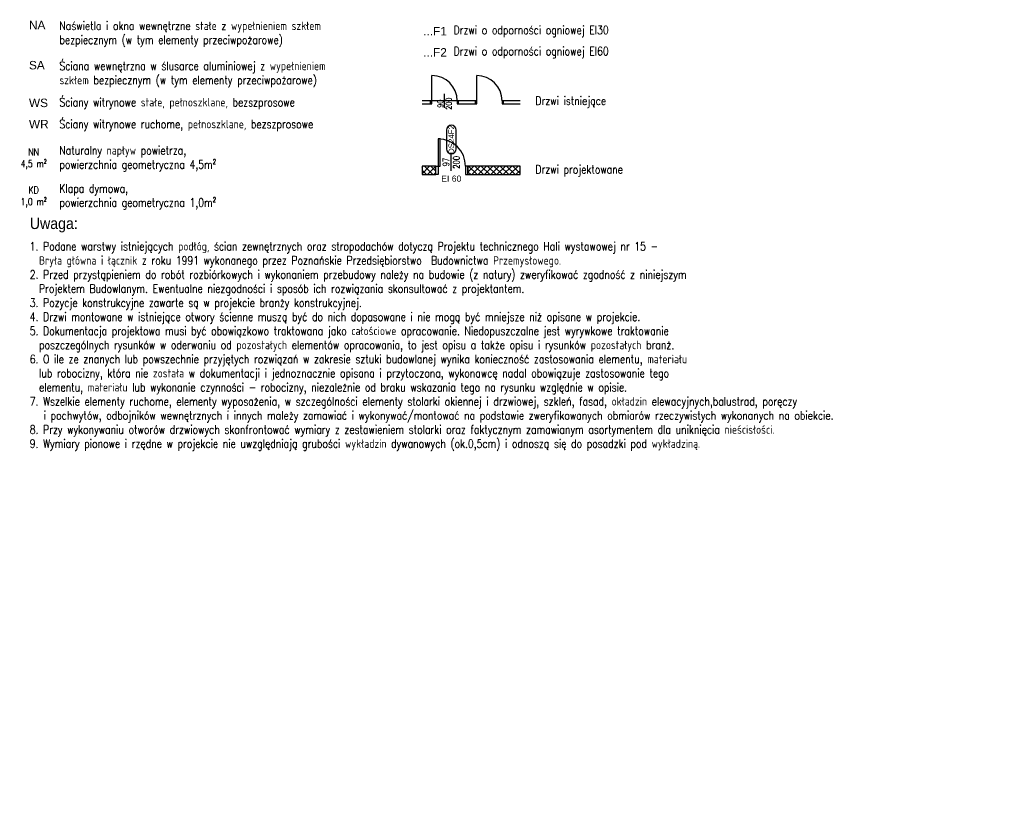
# Model space of a CAD drawing. Header units: centimetres. Extents: x -156440 to 298236, y -263599 to 81430.
# Tile 7 of 170: x 33699 to 68653, y -177996 to -150404. Entities that reach past the tile are written whole.
import ezdxf
from ezdxf.enums import TextEntityAlignment as Align

# ---------------------------------------------------------------- set-up
doc = ezdxf.new("R2010")
doc.units = ezdxf.units.CM
doc.header["$LTSCALE"] = 50
doc.layers.get('0').update_dxf_attribs({"color": 8})
for name, color, linetype in [('Legenda rzuty$0$ARCH_GK', 8, 'Continuous'), ('Legenda rzuty$0$ARCH_INFO_ETYK_DRZWI', 8, 'Continuous'), ('Legenda rzuty$0$ARCH_INFO_ETYK_DRZWI_IST', 8, 'Continuous'), ('Legenda rzuty$0$ARCH_INFO_ODDYMIANIE', 8, 'Continuous'), ('Legenda rzuty$0$ARCH_INFO_OPISY', 8, 'Continuous'), ('Legenda rzuty$0$ARCH_MUROWANE_IST', 8, 'Continuous'), ('Legenda rzuty$0$ARCH_ŚLUSARKA_DRZWI', 8, 'Continuous'), ('Legenda rzuty$0$ARCH_ŚLUSARKA_DRZWI_IST', 8, 'Continuous')]:
    doc.layers.add(name, color=color, linetype=linetype)
doc.layers.add('Legenda rzuty$0$ARCH_INFO_WYMIARY', color=8, linetype='Continuous', lineweight=9)
doc.styles.add('Legenda rzuty$0$Arial', font='ARIAL.TTF')
doc.styles.add('Legenda rzuty$0$Romans', font='Romans.shx', dxfattribs={"width": 0.8})
doc.styles.add('Legenda rzuty$0$ROMANS-50-CM', font='romans.shx', dxfattribs={"width": 0.8, "height": 10})
doc.styles.add('Legenda rzuty$0$wymiary_cuprum', font='Romans.shx', dxfattribs={"width": 0.6})

# ---------------------------------------------------------------- blocks, each defined once
blk = doc.blocks.new('Legenda rzuty$0$T-drzwi_góra-200')
at = {"layer": 'Legenda rzuty$0$ARCH_INFO_ETYK_DRZWI'}
blk.add_line((0, 0), (0, 60), dxfattribs=at)
blk.add_lwpolyline([(-17.5, 143.7), (-17.5, 77.5, 1), (17.5, 77.5), (17.5, 143.7, 1)], format="xyb", close=True, dxfattribs=at)
at = {"layer": 'Legenda rzuty$0$ARCH_INFO_ETYK_DRZWI', "style": 'Legenda rzuty$0$Arial'}
blk.add_attdef('ADS_DRZWI:SYMBOL', text='', height=20, rotation=90, dxfattribs=at).set_placement((0, 110.6), align=Align.MIDDLE)
at = {"layer": 'Legenda rzuty$0$ARCH_INFO_ETYK_DRZWI', "style": 'Legenda rzuty$0$Romans', "width": 0.8}
for tag, p in [('ADS_DRZWI:SZEROKOŚĆ', (-8, 30.5)), ('ADS_DRZWI:WYSOKOŚĆ', (29, 29.5))]:
    blk.add_attdef(tag, text='', height=22, rotation=90, dxfattribs=at).set_placement(p, align=Align.CENTER)
at = {"layer": 'Legenda rzuty$0$ARCH_INFO_ETYK_DRZWI', "color": 1, "style": 'Legenda rzuty$0$Arial'}
blk.add_attdef('ADS_DRZWI:ODPORNOŚĆ_OGNIOWA', text='', height=22, dxfattribs=at).set_placement((-0.1, -45.8), align=Align.BOTTOM_CENTER)
blk = doc.blocks.new('Legenda rzuty$0$DRZWI90')
blk.add_line((-45, 0), (-45, 90))
at = {"lineweight": -3}
for p, q in [((45, 0), (-45, 0)), ((0, -25), (0, 25))]:
    blk.add_line(p, q, dxfattribs=at)
for points in [[(-50, -10), (-45, -10), (-45, 0), (-50, 0)], [(45, -10), (50, -10), (50, 0), (45, 0)]]:
    blk.add_lwpolyline(points, close=True, dxfattribs=at)
blk.add_arc((-45, 0), 90, 0, 90, dxfattribs=at)
blk = doc.blocks.new('Legenda rzuty_1')
at = {"layer": 'Legenda rzuty$0$ARCH_GK', "linetype": 'Continuous', "lineweight": -3}
h = blk.add_hatch(dxfattribs=at)
h.set_pattern_fill('ANSI37', color=8, scale=5, angle=-360, style=0)
h.paths.add_polyline_path([(-2944.2, 6362.9), (-2944.2, 6332.9), (-2895.4, 6332.9), (-2895.4, 6362.9)], flags=0)
h.paths.add_polyline_path([(-2781.4, 6362.9), (-2781.4, 6332.9), (-2596.2, 6332.9), (-2596.2, 6362.9)], flags=0)
at = {"layer": 'Legenda rzuty$0$ARCH_GK', "color": 230, "linetype": 'Continuous', "lineweight": -3}
for p, q in [((-2944.2, 6362.9), (-2944.2, 6332.9)), ((-2895.4, 6362.9), (-2944.2, 6362.9)), ((-2895.4, 6332.9), (-2895.4, 6362.9)), ((-2781.4, 6362.9), (-2781.4, 6332.9)), ((-2596.2, 6362.9), (-2781.4, 6362.9)), ((-2596.2, 6332.9), (-2596.2, 6362.9)), ((-2944.2, 6332.9), (-2895.4, 6332.9)), ((-2781.4, 6332.9), (-2596.2, 6332.9))]:
    blk.add_line(p, q, dxfattribs=at)
at = {"layer": 'Legenda rzuty$0$ARCH_MUROWANE_IST', "ltscale": 4}
for p, q in [((-2944.2, 6595.8), (-2914.2, 6595.8)), ((-2944.2, 6583.8), (-2914.2, 6583.8)), ((-2914.2, 6583.8), (-2914.2, 6595.8)), ((-2814.2, 6583.8), (-2814.2, 6595.8)), ((-2814.2, 6595.8), (-2755.2, 6595.8)), ((-2814.2, 6583.8), (-2755.2, 6583.8)), ((-2655.2, 6583.8), (-2655.2, 6595.8)), ((-2655.2, 6595.8), (-2596.2, 6595.8)), ((-2655.2, 6583.8), (-2596.2, 6583.8))]:
    blk.add_line(p, q, dxfattribs=at)
blk.add_lwpolyline([(-2755.2, 6595.8), (-2755.2, 6583.8)], dxfattribs=at)
at = {"layer": 'Legenda rzuty$0$ARCH_ŚLUSARKA_DRZWI', "color": 143, "linetype": 'Continuous', "lineweight": -3}
for points in [[(-2886.9, 6362.9), (-2879.9, 6362.9), (-2879.9, 6459.9), (-2886.9, 6459.9)], [(-2886.9, 6332.9), (-2895.4, 6332.9), (-2895.4, 6362.9), (-2886.9, 6362.9)], [(-2789.9, 6332.9), (-2781.4, 6332.9), (-2781.4, 6362.9), (-2789.9, 6362.9)]]:
    blk.add_lwpolyline(points, close=True, dxfattribs=at)
blk.add_arc((-2886.9, 6362.9), 97, 360, 90, dxfattribs=at)
at = {"layer": 'Legenda rzuty$0$ARCH_ŚLUSARKA_DRZWI_IST'}
blk.add_line((-2750.2, 6594.8), (-2750.2, 6684.8), dxfattribs=at)
for points in [[(-2755.2, 6584.8), (-2750.2, 6584.8), (-2750.2, 6594.8), (-2755.2, 6594.8)], [(-2660.2, 6584.8), (-2655.2, 6584.8), (-2655.2, 6594.8), (-2660.2, 6594.8)]]:
    blk.add_lwpolyline(points, close=True, dxfattribs=at)
blk.add_arc((-2750.2, 6594.8), 90, 0, 90, dxfattribs=at)
at = {"layer": 'Legenda rzuty$0$ARCH_INFO_ETYK_DRZWI', "color": 253, "linetype": 'Continuous', "lineweight": -3}
blk.add_blockref('Legenda rzuty$0$T-drzwi_góra-200', (-2840.3, 6347), dxfattribs=at).add_auto_attribs({'ADS_DRZWI:ODPORNOŚĆ_OGNIOWA': 'EI 60', 'ADS_DRZWI:SYMBOL': 'DS24F2', 'ADS_DRZWI:SZEROKOŚĆ': '97', 'ADS_DRZWI:WYSOKOŚĆ': '200'})
at = {"layer": 'Legenda rzuty$0$ARCH_ŚLUSARKA_DRZWI_IST'}
blk.add_blockref('Legenda rzuty$0$DRZWI90', (-2864.2, 6594.8), dxfattribs=at)
at = {"layer": 'Legenda rzuty$0$ARCH_INFO_ETYK_DRZWI_IST', "insert": (-2864.2, 6584.8), "char_height": 20, "width": 10, "attachment_point": 5, "rotation": 90, "line_spacing_factor": 0.9, "style": 'Legenda rzuty$0$ROMANS-50-CM'}
blk.add_mtext('90\\P200', dxfattribs=at)
at = {"layer": 'Legenda rzuty$0$ARCH_INFO_ODDYMIANIE', "char_height": 25, "width": 200, "attachment_point": 5, "style": 'Legenda rzuty$0$Romans'}
for s, insert in [('NN\\P4,5 m²', (-4322.9, 6389)), ('KD\\P1,0 m²', (-4322.9, 6254))]:
    blk.add_mtext(s, dxfattribs=dict(at, insert=insert))
at = {"layer": 'Legenda rzuty$0$ARCH_INFO_OPISY', "attachment_point": 4}
for s, insert, char_height, width, style in [('NA', (-4339.6, 6863.9), 30, 1407.622, 'Legenda rzuty$0$Arial'), ('Naświetla i okna wewnętrzne stałe z wypełnieniem szkłem \\Pbezpiecznym (w tym elementy przeciwpożarowe)', (-4231.5, 6831.3), 30, 1407.622, 'Legenda rzuty$0$Romans'), ('...F1', (-2940, 6841.9), 30, 1407.622, 'Legenda rzuty$0$Arial'), ('Drzwi o odporności ogniowej EI30', (-2831.9, 6841.2), 30, 1143.757, 'Legenda rzuty$0$Romans'), ('...F2', (-2940, 6766.9), 30, 1407.622, 'Legenda rzuty$0$Arial'), ('Drzwi o odporności ogniowej EI60', (-2831.9, 6766.2), 30, 1143.757, 'Legenda rzuty$0$Romans'), ('SA', (-4339.6, 6721.2), 30, 1407.622, 'Legenda rzuty$0$Arial'), ('Ściana wewnętrzna w ślusarce aluminiowej z wypełnieniem \\Pszkłem bezpiecznym (w tym elementy przeciwpożarowe)', (-4231.5, 6688.6), 30, 1407.622, 'Legenda rzuty$0$Romans'), ('WS', (-4339.6, 6587.4), 30, 1407.622, 'Legenda rzuty$0$Arial'), ('Ściany witrynowe stałe, pełnoszklane, bezszprosowe', (-4231.5, 6584.8), 30, 1407.622, 'Legenda rzuty$0$Romans'), ('Drzwi istniejące', (-2541.6, 6590.1), 30, 1143.757, 'Legenda rzuty$0$Romans'), ('WR', (-4339.6, 6512.4), 30, 1407.622, 'Legenda rzuty$0$Arial'), ('Ściany witrynowe ruchome, pełnoszklane, bezszprosowe', (-4231.5, 6507.4), 30, 1407.622, 'Legenda rzuty$0$Romans'), ('Naturalny napływ powietrza, \\Ppowierzchnia geometryczna 4,5m²', (-4231.5, 6389), 30, 1407.622, 'Legenda rzuty$0$Romans'), ('Drzwi projektowane', (-2541.6, 6346.7), 30, 1143.757, 'Legenda rzuty$0$Romans'), ('Klapa dymowa, \\Ppowierzchnia geometryczna 1,0m²', (-4231.5, 6254), 30, 1407.622, 'Legenda rzuty$0$Romans'), ('{\\W0.9;Uwaga:}', (-4336.7, 6153.9), 40, 3448.67, 'Legenda rzuty$0$Arial'), ('\\pi-30,l30;{\\W0.7;\\P}1. Podane warstwy istniejących podłóg, ścian zewnętrznych oraz stropodachów dotyczą Projektu technicznego Hali wystawowej nr 15 - \\P  Bryła główna i łącznik z roku 1991 wykonanego przez Poznańskie Przedsiębiorstwo  Budownictwa Przemysłowego.^I\\P2. Przed przystąpieniem do robót rozbiórkowych i wykonaniem przebudowy należy na budowie (z natury) zweryfikować zgodność z niniejszym \\P  Projektem Budowlanym. Ewentualne niezgodności i sposób ich rozwiązania skonsultować z projektantem.\\P3. Pozycje konstrukcyjne zawarte są w projekcie branży konstrukcyjnej.\\P4. Drzwi montowane w istniejące otwory ścienne muszą być do nich dopasowane i nie mogą być mniejsze niż opisane w projekcie.\\P5. Dokumentacja projektowa musi być obowiązkowo traktowana jako całościowe opracowanie. Niedopuszczalne jest wyrywkowe traktowanie\\P  poszczególnych rysunków w oderwaniu od pozostałych elementów opracowania, to jest opisu a także opisu i rysunków pozostałych branż.\\P6. O ile ze znanych lub powszechnie przyjętych rozwiązań w zakresie sztuki budowlanej wynika konieczność zastosowania elementu, materiału\\P  lub robocizny, która nie została w dokumentacji i jednoznacznie opisana i przytoczona, wykonawcę nadal obowiązuje zastosowanie tego\\P  elementu, materiału lub wykonanie czynności - robocizny, niezależnie od braku wskazania tego na rysunku względnie w opisie.\\P7. Wszelkie elementy ruchome, elementy wyposażenia, w szczególności elementy stolarki okiennej i drzwiowej, szkleń, fasad, okładzin elewacyjnych,balustrad, poręczy \\P   i pochwytów, odbojników wewnętrznych i innych mależy zamawiać i wykonywać/montować na podstawie zweryfikowanych obmiarów rzeczywistych wykonanych na obiekcie.\\P8. Przy wykonywaniu otworów drzwiowych skonfrontować wymiary z zestawieniem stolarki oraz faktycznym zamawianym asortymentem dla uniknięcia nieścisłości.\\P9. Wymiary pionowe i rzędne w projekcie nie uwzględniają grubości wykładzin dywanowych (ok.0,5cm) i odnoszą się do posadzki pod wykładziną.', (-4336.7, 5748.6), 30, 4014.546, 'Legenda rzuty$0$Romans')]:
    blk.add_mtext(s, dxfattribs=dict(at, insert=insert, char_height=char_height, width=width, style=style))
at = {"layer": 'Legenda rzuty$0$ARCH_INFO_WYMIARY', "color": 55, "insert": (-4281.6, 4123.5), "char_height": 28, "attachment_point": 1, "style": 'Legenda rzuty$0$wymiary_cuprum'}
blk.add_mtext('\\A1;', dxfattribs=at)

msp = doc.modelspace()

# ---------------------------------------------------------------- block references
at = {"xscale": 10, "yscale": 10, "zscale": 10}
msp.add_blockref('Legenda rzuty_1', (77424.241, -219231.769), dxfattribs=at)

doc.saveas('drawing.dxf')
